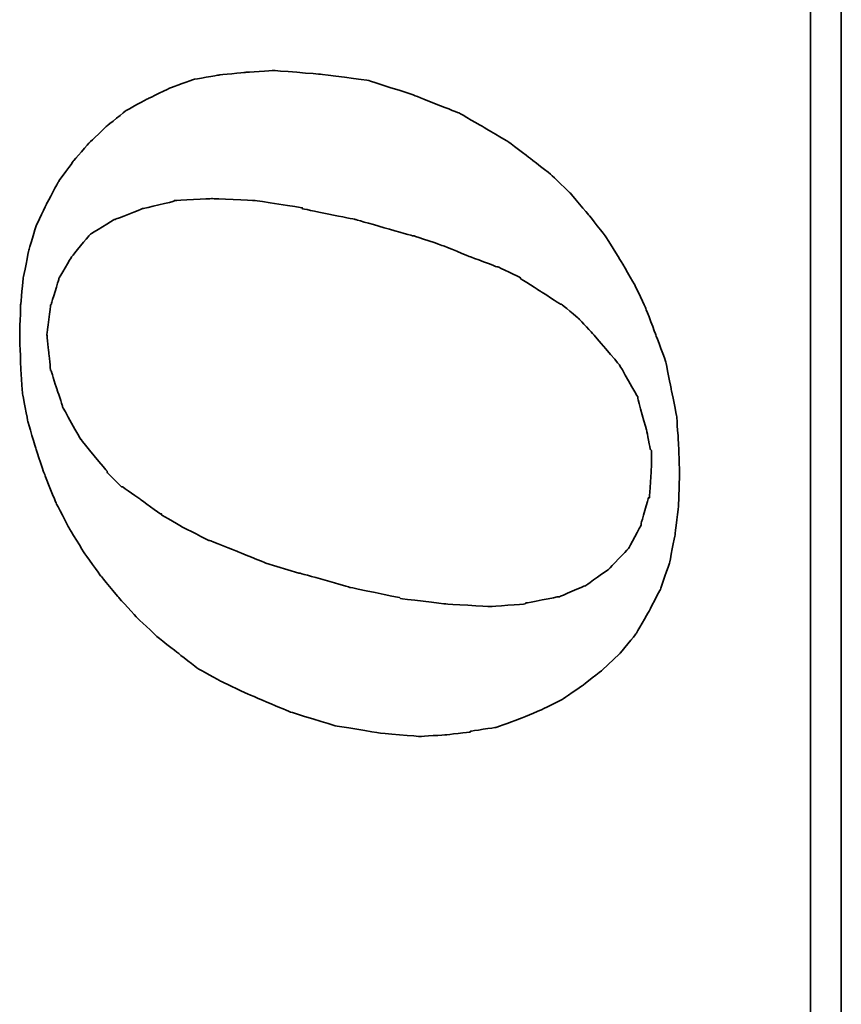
# Model space of a CAD drawing. Header units: millimetres. Extents: x 1479 to 1675, y -1655 to -1555.
# Tile 39 of 55: x 1617.15 to 1620.3, y -1602.93 to -1599.16. Entities that reach past the tile are written whole.
import ezdxf

# ---------------------------------------------------------------- set-up
doc = ezdxf.new("R2010")
doc.units = ezdxf.units.MM
doc.header["$LTSCALE"] = 0.15
doc.layers.add('DIM', color=4, linetype='Continuous')
doc.layers.add('layer 1', color=7, linetype='Continuous')

# ---------------------------------------------------------------- blocks, each defined once
blk = doc.blocks.new('TBI MOTION logo(完整正式版)')
at = {"layer": 'layer 1', "color": 22, "lineweight": 35}
for points, knots in [([(-11.34375, -6.98375), (-11.34375, -6.98375), (-10.91375, -7.43875), (-10.91375, -7.43875), (-10.91375, -7.43875), (-10.91375, -7.43875), (-10.38625, -7.87125), (-10.38625, -7.87125), (-10.38625, -7.87125), (-10.38625, -7.87125), (-9.81125, -8.20375), (-9.81125, -8.20375), (-9.81125, -8.20375), (-9.81125, -8.20375), (-9.21125, -8.51875), (-9.21125, -8.51875), (-9.21125, -8.51875), (-9.21125, -8.51875), (-8.51625, -8.75875), (-8.51625, -8.75875), (-8.51625, -8.75875), (-8.51625, -8.75875), (-7.77125, -8.90375), (-7.77125, -8.90375), (-7.77125, -8.90375), (-7.77125, -8.90375), (-6.97875, -8.99875), (-6.97875, -8.99875), (-6.97875, -8.99875), (-6.97875, -8.99875), (-6.14125, -9.02375), (-6.14125, -9.02375), (-6.14125, -9.02375), (-6.14125, -9.02375), (-5.37125, -8.99875), (-5.37125, -8.99875), (-5.37125, -8.99875), (-5.37125, -8.99875), (-4.65375, -8.94875), (-4.65375, -8.94875), (-4.65375, -8.94875), (-4.65375, -8.94875), (-3.93375, -8.80625), (-3.93375, -8.80625), (-3.93375, -8.80625), (-3.93375, -8.80625), (-3.21375, -8.66375), (-3.21375, -8.66375), (-3.21375, -8.66375), (-3.21375, -8.66375), (-2.49375, -8.39875), (-2.49375, -8.39875), (-2.49375, -8.39875), (-2.49375, -8.39875), (-1.79875, -8.13375), (-1.79875, -8.13375), (-1.79875, -8.13375), (-1.79875, -8.13375), (-1.17375, -7.84375), (-1.17375, -7.84375), (-1.17375, -7.84375), (-1.17375, -7.84375), (-0.52375, -7.46375), (-0.52375, -7.46375), (-0.52375, -7.46375), (-0.52375, -7.46375), (0.10124, -7.07875), (0.10124, -7.07875), (0.10124, -7.07875), (0.10124, -7.07875), (0.67625, -6.62375), (0.67625, -6.62375), (0.67625, -6.62375), (0.67625, -6.62375), (1.24874, -6.14375), (1.24874, -6.14375), (1.24874, -6.14375), (1.24874, -6.14375), (1.72874, -5.64125), (1.72874, -5.64125), (1.72874, -5.64125), (1.72874, -5.64125), (2.18624, -5.06375), (2.18624, -5.06375), (2.18624, -5.06375), (2.18624, -5.06375), (2.61625, -4.48874), (2.61625, -4.48874), (2.61625, -4.48874), (2.61625, -4.48874), (3.00125, -3.83874), (3.00125, -3.83874), (3.00125, -3.83874), (3.00125, -3.83874), (3.36124, -3.21374), (3.36124, -3.21374), (3.36124, -3.21374), (3.36124, -3.21374), (3.84374, -1.99125), (3.84374, -1.99125), (3.84374, -1.99125), (3.84374, -1.99125), (4.22625, -0.81875), (4.22625, -0.81875), (4.22625, -0.81875), (4.22625, -0.81875), (4.39125, 0.45624), (4.39125, 0.45624), (4.39125, 0.45624), (4.39125, 0.45624), (4.48874, 1.70124), (4.48874, 1.70124), (4.48874, 1.70124), (4.48874, 1.70124), (4.43874, 2.44625), (4.43874, 2.44625), (4.43874, 2.44625), (4.43874, 2.44625), (4.36874, 3.14125), (4.36874, 3.14125), (4.36874, 3.14125), (4.36874, 3.14125), (4.25125, 3.81125), (4.25125, 3.81125), (4.25125, 3.81125), (4.25125, 3.81125), (4.03124, 4.41125), (4.03124, 4.41125), (4.03124, 4.41125), (4.03124, 4.41125), (3.74374, 5.01125), (3.74374, 5.01125), (3.74374, 5.01125), (3.74374, 5.01125), (3.43124, 5.58875), (3.43124, 5.58875), (3.43124, 5.58875), (3.43124, 5.58875), (3.02625, 6.09125), (3.02625, 6.09125), (3.02625, 6.09125), (3.02625, 6.09125), (2.59374, 6.54875), (2.59374, 6.54875), (2.59374, 6.54875), (2.59374, 6.54875), (2.09124, 6.98125), (2.09124, 6.98125), (2.09124, 6.98125), (2.09124, 6.98125), (1.56124, 7.36625), (1.56124, 7.36625), (1.56124, 7.36625), (1.56124, 7.36625), (0.98624, 7.67625), (0.98624, 7.67625), (0.98624, 7.67625), (0.98624, 7.67625), (0.38624, 7.96375), (0.38624, 7.96375), (0.38624, 7.96375), (0.38624, 7.96375), (-0.25875, 8.15625), (-0.25875, 8.15625), (-0.25875, 8.15625), (-0.25875, 8.15625), (-0.98125, 8.30125), (-0.98125, 8.30125), (-0.98125, 8.30125), (-0.98125, 8.30125), (-1.70124, 8.37125), (-1.70124, 8.37125), (-1.70124, 8.37125), (-1.70124, 8.37125), (-2.49375, 8.39624), (-2.49375, 8.39624), (-2.49375, 8.39624), (-2.49375, 8.39624), (-3.28625, 8.37125), (-3.28625, 8.37125), (-3.28625, 8.37125), (-3.28625, 8.37125), (-4.05125, 8.32125), (-4.05125, 8.32125), (-4.05125, 8.32125), (-4.05125, 8.32125), (-4.77375, 8.18125), (-4.77375, 8.18125), (-4.77375, 8.18125), (-4.77375, 8.18125), (-5.51625, 7.96375), (-5.51625, 7.96375), (-5.51625, 7.96375), (-5.51625, 7.96375), (-6.21125, 7.72625), (-6.21125, 7.72625), (-6.21125, 7.72625), (-6.21125, 7.72625), (-6.92875, 7.43625), (-6.92875, 7.43625), (-6.92875, 7.43625), (-6.92875, 7.43625), (-7.57875, 7.10125), (-7.57875, 7.10125), (-7.57875, 7.10125), (-7.57875, 7.10125), (-8.24875, 6.69125), (-8.24875, 6.69125), (-8.24875, 6.69125), (-8.24875, 6.69125), (-8.84875, 6.26125), (-8.84875, 6.26125), (-8.84875, 6.26125), (-8.84875, 6.26125), (-9.42625, 5.78125), (-9.42625, 5.78125), (-9.42625, 5.78125), (-9.42625, 5.78125), (-9.95375, 5.30125), (-9.95375, 5.30125), (-9.95375, 5.30125), (-9.95375, 5.30125), (-10.43375, 4.79624), (-10.43375, 4.79624), (-10.43375, 4.79624), (-10.43375, 4.79624), (-10.88875, 4.22125), (-10.88875, 4.22125), (-10.88875, 4.22125), (-10.88875, 4.22125), (-11.29875, 3.69375), (-11.29875, 3.69375), (-11.29875, 3.69375), (-11.29875, 3.69375), (-11.63375, 3.09125), (-11.63375, 3.09125), (-11.63375, 3.09125), (-11.63375, 3.09125), (-11.91875, 2.49625), (-11.91875, 2.49625), (-11.91875, 2.49625), (-11.91875, 2.49625), (-12.44875, 1.24625), (-12.44875, 1.24625), (-12.44875, 1.24625), (-12.44875, 1.24625), (-12.80875, 0.06874), (-12.80875, 0.06874), (-12.80875, 0.06874), (-12.80875, 0.06874), (-12.99875, -1.07875), (-12.99875, -1.07875), (-12.99875, -1.07875), (-12.99875, -1.07875), (-13.09375, -2.18375), (-13.09375, -2.18375), (-13.09375, -2.18375), (-13.09375, -2.18375), (-13.04875, -2.85375), (-13.04875, -2.85375), (-13.04875, -2.85375), (-13.04875, -2.85375), (-12.97375, -3.50375), (-12.97375, -3.50375), (-12.97375, -3.50375), (-12.97375, -3.50375), (-12.95375, -3.50375), (-12.95375, -3.50375), (-12.95375, -3.50375), (-12.95375, -3.50375), (-12.85375, -4.17375), (-12.85375, -4.17375), (-12.85375, -4.17375), (-12.85375, -4.17375), (-12.63875, -4.77624), (-12.63875, -4.77624), (-12.63875, -4.77624), (-12.63875, -4.77624), (-12.39875, -5.35125), (-12.39875, -5.35125), (-12.39875, -5.35125), (-12.39875, -5.35125), (-12.11375, -5.92875), (-12.11375, -5.92875), (-12.11375, -5.92875), (-12.11375, -5.92875), (-11.75375, -6.45375), (-11.75375, -6.45375), (-11.75375, -6.45375), (-11.75375, -6.45375), (-11.34375, -6.98375), (-11.34375, -6.98375)], [0, 0, 0, 0, 0.01369863, 0.01369863, 0.01369863, 0.01369864, 0.02739726, 0.02739726, 0.02739726, 0.02739727, 0.04109589, 0.04109589, 0.04109589, 0.0410959, 0.05479452, 0.05479452, 0.05479452, 0.05479453, 0.06849315, 0.06849315, 0.06849315, 0.06849316, 0.08219178, 0.08219178, 0.08219178, 0.08219179, 0.09589041, 0.09589041, 0.09589041, 0.09589042, 0.10958904, 0.10958904, 0.10958904, 0.10958905, 0.12328767, 0.12328767, 0.12328767, 0.12328768, 0.1369863, 0.1369863, 0.1369863, 0.13698631, 0.15068493, 0.15068493, 0.15068493, 0.15068494, 0.16438356, 0.16438356, 0.16438356, 0.16438357, 0.17808219, 0.17808219, 0.17808219, 0.1780822, 0.19178082, 0.19178082, 0.19178082, 0.19178083, 0.20547945, 0.20547945, 0.20547945, 0.20547946, 0.21917808, 0.21917808, 0.21917808, 0.21917809, 0.23287671, 0.23287671, 0.23287671, 0.23287672, 0.24657534, 0.24657534, 0.24657534, 0.24657535, 0.26027397, 0.26027397, 0.26027397, 0.26027398, 0.2739726, 0.2739726, 0.2739726, 0.27397261, 0.28767123, 0.28767123, 0.28767123, 0.28767124, 0.30136986, 0.30136986, 0.30136986, 0.30136987, 0.31506849, 0.31506849, 0.31506849, 0.3150685, 0.32876712, 0.32876712, 0.32876712, 0.32876713, 0.34246575, 0.34246575, 0.34246575, 0.34246576, 0.35616438, 0.35616438, 0.35616438, 0.35616439, 0.36986301, 0.36986301, 0.36986301, 0.36986302, 0.38356164, 0.38356164, 0.38356164, 0.38356165, 0.39726027, 0.39726027, 0.39726027, 0.39726028, 0.4109589, 0.4109589, 0.4109589, 0.41095891, 0.42465753, 0.42465753, 0.42465753, 0.42465754, 0.43835616, 0.43835616, 0.43835616, 0.43835617, 0.45205479, 0.45205479, 0.45205479, 0.4520548, 0.46575342, 0.46575342, 0.46575342, 0.46575343, 0.47945205, 0.47945205, 0.47945205, 0.47945206, 0.49315068, 0.49315068, 0.49315068, 0.49315069, 0.50684932, 0.50684932, 0.50684932, 0.50684933, 0.52054795, 0.52054795, 0.52054795, 0.52054796, 0.53424658, 0.53424658, 0.53424658, 0.53424659, 0.54794521, 0.54794521, 0.54794521, 0.54794522, 0.56164384, 0.56164384, 0.56164384, 0.56164385, 0.57534247, 0.57534247, 0.57534247, 0.57534248, 0.5890411, 0.5890411, 0.5890411, 0.58904111, 0.60273973, 0.60273973, 0.60273973, 0.60273974, 0.61643836, 0.61643836, 0.61643836, 0.61643837, 0.63013699, 0.63013699, 0.63013699, 0.630137, 0.64383562, 0.64383562, 0.64383562, 0.64383563, 0.65753425, 0.65753425, 0.65753425, 0.65753426, 0.67123288, 0.67123288, 0.67123288, 0.67123289, 0.68493151, 0.68493151, 0.68493151, 0.68493152, 0.69863014, 0.69863014, 0.69863014, 0.69863015, 0.71232877, 0.71232877, 0.71232877, 0.71232878, 0.7260274, 0.7260274, 0.7260274, 0.72602741, 0.73972603, 0.73972603, 0.73972603, 0.73972604, 0.75342466, 0.75342466, 0.75342466, 0.75342467, 0.76712329, 0.76712329, 0.76712329, 0.7671233, 0.78082192, 0.78082192, 0.78082192, 0.78082193, 0.79452055, 0.79452055, 0.79452055, 0.79452056, 0.80821918, 0.80821918, 0.80821918, 0.80821919, 0.82191781, 0.82191781, 0.82191781, 0.82191782, 0.83561644, 0.83561644, 0.83561644, 0.83561645, 0.84931507, 0.84931507, 0.84931507, 0.84931508, 0.8630137, 0.8630137, 0.8630137, 0.86301371, 0.87671233, 0.87671233, 0.87671233, 0.87671234, 0.89041096, 0.89041096, 0.89041096, 0.89041097, 0.90410959, 0.90410959, 0.90410959, 0.9041096, 0.91780822, 0.91780822, 0.91780822, 0.91780823, 0.93150685, 0.93150685, 0.93150685, 0.93150686, 0.94520548, 0.94520548, 0.94520548, 0.94520549, 0.95890411, 0.95890411, 0.95890411, 0.95890412, 0.97260274, 0.97260274, 0.97260274, 0.97260275, 0.98630137, 0.98630137, 0.98630137, 0.98630138, 1, 1, 1, 1]), ([(-8.77875, 1.03124), (-8.77875, 1.03124), (-8.51625, 1.89625), (-8.51625, 1.89625), (-8.51625, 1.89625), (-8.51625, 1.89625), (-8.20375, 2.66375), (-8.20375, 2.66375), (-8.20375, 2.66375), (-8.20375, 2.66375), (-7.91625, 3.38125), (-7.91625, 3.38125), (-7.91625, 3.38125), (-7.91625, 3.38125), (-7.91625, 3.40624), (-7.91625, 3.40624), (-7.91625, 3.40624), (-7.91625, 3.40624), (-7.57875, 4.07624), (-7.57875, 4.07624), (-7.57875, 4.07624), (-7.57875, 4.07624), (-7.24375, 4.65125), (-7.24375, 4.65125), (-7.24375, 4.65125), (-7.24375, 4.65125), (-7.21875, 4.65125), (-7.21875, 4.65125), (-7.21875, 4.65125), (-7.21875, 4.65125), (-7.21875, 4.67624), (-7.21875, 4.67624), (-7.21875, 4.67624), (-7.21875, 4.67624), (-6.83625, 5.20375), (-6.83625, 5.20375), (-6.83625, 5.20375), (-6.83625, 5.20375), (-6.49875, 5.68625), (-6.49875, 5.68625), (-6.49875, 5.68625), (-6.49875, 5.68625), (-6.49875, 5.70625), (-6.49875, 5.70625), (-6.49875, 5.70625), (-6.49875, 5.70625), (-6.11625, 6.09125), (-6.11625, 6.09125), (-6.11625, 6.09125), (-6.11625, 6.09125), (-6.09125, 6.09125), (-6.09125, 6.09125), (-6.09125, 6.09125), (-6.09125, 6.09125), (-5.27375, 6.76625), (-5.27375, 6.76625), (-5.27375, 6.76625), (-5.27375, 6.76625), (-5.24875, 6.76625), (-5.24875, 6.76625), (-5.24875, 6.76625), (-5.24875, 6.76625), (-5.24875, 6.78625), (-5.24875, 6.78625), (-5.24875, 6.78625), (-5.24875, 6.78625), (-4.38875, 7.26624), (-4.38875, 7.26624), (-4.38875, 7.26624), (-4.38875, 7.26624), (-4.36125, 7.26624), (-4.36125, 7.26624), (-4.36125, 7.26624), (-4.36125, 7.26624), (-3.93375, 7.41125), (-3.93375, 7.41125), (-3.93375, 7.41125), (-3.93375, 7.41125), (-3.47375, 7.55625), (-3.47375, 7.55625), (-3.47375, 7.55625), (-3.47375, 7.55625), (-3.45375, 7.55625), (-3.45375, 7.55625), (-3.45375, 7.55625), (-3.45375, 7.55625), (-3.42875, 7.58124), (-3.42875, 7.58124), (-3.42875, 7.58124), (-3.42875, 7.58124), (-2.97375, 7.62625), (-2.97375, 7.62625), (-2.97375, 7.62625), (-2.97375, 7.62625), (-2.49375, 7.67625), (-2.49375, 7.67625), (-2.49375, 7.67625), (-2.49375, 7.67625), (-2.46875, 7.67625), (-2.46875, 7.67625), (-2.46875, 7.67625), (-2.46875, 7.67625), (-1.70124, 7.58124), (-1.70124, 7.58124), (-1.70124, 7.58124), (-1.70124, 7.58124), (-1.67875, 7.55625), (-1.67875, 7.55625), (-1.67875, 7.55625), (-1.67875, 7.55625), (-1.65375, 7.55625), (-1.65375, 7.55625), (-1.65375, 7.55625), (-1.65375, 7.55625), (-1.03125, 7.36625), (-1.03125, 7.36625), (-1.03125, 7.36625), (-1.03125, 7.36625), (-1.00625, 7.36625), (-1.00625, 7.36625), (-1.00625, 7.36625), (-1.00625, 7.36625), (-0.43124, 7.02624), (-0.43124, 7.02624), (-0.43124, 7.02624), (-0.43124, 7.02624), (-0.40625, 7.00624), (-0.40625, 7.00624), (-0.40625, 7.00624), (-0.40625, 7.00624), (0.12124, 6.57124), (0.12124, 6.57124), (0.12124, 6.57124), (0.12124, 6.57124), (0.14624, 6.54875), (0.14624, 6.54875), (0.14624, 6.54875), (0.14624, 6.54875), (0.17124, 6.52375), (0.17124, 6.52375), (0.17124, 6.52375), (0.17124, 6.52375), (0.55625, 5.89875), (0.55625, 5.89875), (0.55625, 5.89875), (0.55625, 5.89875), (0.55625, 5.87625), (0.55625, 5.87625), (0.55625, 5.87625), (0.55625, 5.87625), (0.84124, 5.15625), (0.84124, 5.15625), (0.84124, 5.15625), (0.84124, 5.15625), (0.84124, 5.13125), (0.84124, 5.13125), (0.84124, 5.13125), (0.84124, 5.13125), (1.03624, 4.31875), (1.03624, 4.31875), (1.03624, 4.31875), (1.03624, 4.31875), (1.05624, 4.31875), (1.05624, 4.31875), (1.05624, 4.31875), (1.05624, 4.31875), (1.05624, 4.29125), (1.05624, 4.29125), (1.05624, 4.29125), (1.05624, 4.29125), (1.10625, 3.33125), (1.10625, 3.33125), (1.10625, 3.33125), (1.10625, 3.33125), (1.10625, 3.30875), (1.10625, 3.30875), (1.10625, 3.30875), (1.10625, 3.30875), (1.05624, 2.20624), (1.05624, 2.20624), (1.05624, 2.20624), (1.05624, 2.20624), (1.05624, 2.18124), (1.05624, 2.18124), (1.05624, 2.18124), (1.05624, 2.18124), (0.86624, 0.93624), (0.86624, 0.93624), (0.86624, 0.93624), (0.86624, 0.93624), (0.84124, 0.93624), (0.84124, 0.93624), (0.84124, 0.93624), (0.84124, 0.93624), (0.55625, -0.45874), (0.55625, -0.45874), (0.55625, -0.45874), (0.55625, -0.45874), (0.12124, -1.99125), (0.12124, -1.99125), (0.12124, -1.99125), (0.12124, -1.99125), (0.12124, -2.01874), (0.12124, -2.01874), (0.12124, -2.01874), (0.12124, -2.01874), (-0.13874, -2.78375), (-0.13874, -2.78375), (-0.13874, -2.78375), (-0.13874, -2.78375), (-0.43124, -3.50375), (-0.43124, -3.50375), (-0.43124, -3.50375), (-0.43124, -3.50375), (-0.69375, -4.19875), (-0.69375, -4.19875), (-0.69375, -4.19875), (-0.69375, -4.19875), (-0.69375, -4.22375), (-0.69375, -4.22375), (-0.69375, -4.22375), (-0.69375, -4.22375), (-0.98125, -4.82374), (-0.98125, -4.82374), (-0.98125, -4.82374), (-0.98125, -4.82374), (-1.00625, -4.82374), (-1.00625, -4.82374), (-1.00625, -4.82374), (-1.00625, -4.82374), (-1.33875, -5.35125), (-1.33875, -5.35125), (-1.33875, -5.35125), (-1.33875, -5.35125), (-1.67875, -5.87875), (-1.67875, -5.87875), (-1.67875, -5.87875), (-1.67875, -5.87875), (-1.67875, -5.90375), (-1.67875, -5.90375), (-1.67875, -5.90375), (-1.67875, -5.90375), (-2.05875, -6.35875), (-2.05875, -6.35875), (-2.05875, -6.35875), (-2.05875, -6.35875), (-2.08375, -6.38375), (-2.08375, -6.38375), (-2.08375, -6.38375), (-2.08375, -6.38375), (-2.46875, -6.74375), (-2.46875, -6.74375), (-2.46875, -6.74375), (-2.46875, -6.74375), (-3.25875, -7.41625), (-3.25875, -7.41625), (-3.25875, -7.41625), (-3.25875, -7.41625), (-3.28625, -7.43875), (-3.28625, -7.43875), (-3.28625, -7.43875), (-3.28625, -7.43875), (-4.12375, -7.91875), (-4.12375, -7.91875), (-4.12375, -7.91875), (-4.12375, -7.91875), (-4.14875, -7.91875), (-4.14875, -7.91875), (-4.14875, -7.91875), (-4.14875, -7.91875), (-4.17125, -7.91875), (-4.17125, -7.91875), (-4.17125, -7.91875), (-4.17125, -7.91875), (-5.03375, -8.15875), (-5.03375, -8.15875), (-5.03375, -8.15875), (-5.03375, -8.15875), (-5.51625, -8.25625), (-5.51625, -8.25625), (-5.51625, -8.25625), (-5.51625, -8.25625), (-5.54125, -8.27875), (-5.54125, -8.27875), (-5.54125, -8.27875), (-5.54125, -8.27875), (-5.56375, -8.27875), (-5.56375, -8.27875), (-5.56375, -8.27875), (-5.56375, -8.27875), (-5.99625, -8.27875), (-5.99625, -8.27875), (-5.99625, -8.27875), (-5.99625, -8.27875), (-6.76375, -8.23125), (-6.76375, -8.23125), (-6.76375, -8.23125), (-6.76375, -8.23125), (-6.78875, -8.23125), (-6.78875, -8.23125), (-6.78875, -8.23125), (-6.78875, -8.23125), (-6.78875, -8.20375), (-6.78875, -8.20375), (-6.78875, -8.20375), (-6.78875, -8.20375), (-7.45875, -8.01375), (-7.45875, -8.01375), (-7.45875, -8.01375), (-7.45875, -8.01375), (-7.48375, -8.01375), (-7.48375, -8.01375), (-7.48375, -8.01375), (-7.48375, -8.01375), (-7.50875, -8.01375), (-7.50875, -8.01375), (-7.50875, -8.01375), (-7.50875, -8.01375), (-8.13125, -7.67875), (-8.13125, -7.67875), (-8.13125, -7.67875), (-8.13125, -7.67875), (-8.15625, -7.65375), (-8.15625, -7.65375), (-8.15625, -7.65375), (-8.15625, -7.65375), (-8.65875, -7.17375), (-8.65875, -7.17375), (-8.65875, -7.17375), (-8.65875, -7.17375), (-8.68375, -7.14875), (-8.68375, -7.14875), (-8.68375, -7.14875), (-8.68375, -7.14875), (-9.08875, -6.57375), (-9.08875, -6.57375), (-9.08875, -6.57375), (-9.08875, -6.57375), (-9.11375, -6.54875), (-9.11375, -6.54875), (-9.11375, -6.54875), (-9.11375, -6.54875), (-9.11375, -6.52875), (-9.11375, -6.52875), (-9.11375, -6.52875), (-9.11375, -6.52875), (-9.40375, -5.85375), (-9.40375, -5.85375), (-9.40375, -5.85375), (-9.40375, -5.85375), (-9.40375, -5.82875), (-9.40375, -5.82875), (-9.40375, -5.82875), (-9.40375, -5.82875), (-9.56875, -4.96875), (-9.56875, -4.96875), (-9.56875, -4.96875), (-9.56875, -4.96875), (-9.59375, -4.94375), (-9.59375, -4.94375), (-9.59375, -4.94375), (-9.59375, -4.94375), (-9.66375, -4.03375), (-9.66375, -4.03375), (-9.66375, -4.03375), (-9.66375, -4.03375), (-9.66375, -4.00875), (-9.66375, -4.00875), (-9.66375, -4.00875), (-9.66375, -4.00875), (-9.59375, -2.85375), (-9.59375, -2.85375), (-9.59375, -2.85375), (-9.59375, -2.85375), (-9.45125, -1.65875), (-9.45125, -1.65875), (-9.45125, -1.65875), (-9.45125, -1.65875), (-9.42625, -1.63375), (-9.42625, -1.63375), (-9.42625, -1.63375), (-9.42625, -1.63375), (-9.16125, -0.33875), (-9.16125, -0.33875), (-9.16125, -0.33875), (-9.16125, -0.33875), (-8.77875, 1.00624), (-8.77875, 1.00624), (-8.77875, 1.00624), (-8.77875, 1.00624), (-8.77875, 1.03124), (-8.77875, 1.03124)], [0, 0, 0, 0, 0.01020408, 0.01020408, 0.01020408, 0.01020409, 0.02040816, 0.02040816, 0.02040816, 0.02040817, 0.03061224, 0.03061224, 0.03061224, 0.03061225, 0.04081633, 0.04081633, 0.04081633, 0.04081634, 0.05102041, 0.05102041, 0.05102041, 0.05102042, 0.06122449, 0.06122449, 0.06122449, 0.0612245, 0.07142857, 0.07142857, 0.07142857, 0.07142858, 0.08163265, 0.08163265, 0.08163265, 0.08163266, 0.09183673, 0.09183673, 0.09183673, 0.09183674, 0.10204082, 0.10204082, 0.10204082, 0.10204083, 0.1122449, 0.1122449, 0.1122449, 0.11224491, 0.12244898, 0.12244898, 0.12244898, 0.12244899, 0.13265306, 0.13265306, 0.13265306, 0.13265307, 0.14285714, 0.14285714, 0.14285714, 0.14285715, 0.15306122, 0.15306122, 0.15306122, 0.15306123, 0.16326531, 0.16326531, 0.16326531, 0.16326532, 0.17346939, 0.17346939, 0.17346939, 0.1734694, 0.18367347, 0.18367347, 0.18367347, 0.18367348, 0.19387755, 0.19387755, 0.19387755, 0.19387756, 0.20408163, 0.20408163, 0.20408163, 0.20408164, 0.21428571, 0.21428571, 0.21428571, 0.21428572, 0.2244898, 0.2244898, 0.2244898, 0.22448981, 0.23469388, 0.23469388, 0.23469388, 0.23469389, 0.24489796, 0.24489796, 0.24489796, 0.24489797, 0.25510204, 0.25510204, 0.25510204, 0.25510205, 0.26530612, 0.26530612, 0.26530612, 0.26530613, 0.2755102, 0.2755102, 0.2755102, 0.27551021, 0.28571429, 0.28571429, 0.28571429, 0.2857143, 0.29591837, 0.29591837, 0.29591837, 0.29591838, 0.30612245, 0.30612245, 0.30612245, 0.30612246, 0.31632653, 0.31632653, 0.31632653, 0.31632654, 0.32653061, 0.32653061, 0.32653061, 0.32653062, 0.33673469, 0.33673469, 0.33673469, 0.3367347, 0.34693878, 0.34693878, 0.34693878, 0.34693879, 0.35714286, 0.35714286, 0.35714286, 0.35714287, 0.36734694, 0.36734694, 0.36734694, 0.36734695, 0.37755102, 0.37755102, 0.37755102, 0.37755103, 0.3877551, 0.3877551, 0.3877551, 0.38775511, 0.39795918, 0.39795918, 0.39795918, 0.39795919, 0.40816327, 0.40816327, 0.40816327, 0.40816328, 0.41836735, 0.41836735, 0.41836735, 0.41836736, 0.42857143, 0.42857143, 0.42857143, 0.42857144, 0.43877551, 0.43877551, 0.43877551, 0.43877552, 0.44897959, 0.44897959, 0.44897959, 0.4489796, 0.45918367, 0.45918367, 0.45918367, 0.45918368, 0.46938776, 0.46938776, 0.46938776, 0.46938777, 0.47959184, 0.47959184, 0.47959184, 0.47959185, 0.48979592, 0.48979592, 0.48979592, 0.48979593, 0.5, 0.5, 0.5, 0.50000001, 0.51020408, 0.51020408, 0.51020408, 0.51020409, 0.52040816, 0.52040816, 0.52040816, 0.52040817, 0.53061224, 0.53061224, 0.53061224, 0.53061225, 0.54081633, 0.54081633, 0.54081633, 0.54081634, 0.55102041, 0.55102041, 0.55102041, 0.55102042, 0.56122449, 0.56122449, 0.56122449, 0.5612245, 0.57142857, 0.57142857, 0.57142857, 0.57142858, 0.58163265, 0.58163265, 0.58163265, 0.58163266, 0.59183673, 0.59183673, 0.59183673, 0.59183674, 0.60204082, 0.60204082, 0.60204082, 0.60204083, 0.6122449, 0.6122449, 0.6122449, 0.61224491, 0.62244898, 0.62244898, 0.62244898, 0.62244899, 0.63265306, 0.63265306, 0.63265306, 0.63265307, 0.64285714, 0.64285714, 0.64285714, 0.64285715, 0.65306122, 0.65306122, 0.65306122, 0.65306123, 0.66326531, 0.66326531, 0.66326531, 0.66326532, 0.67346939, 0.67346939, 0.67346939, 0.6734694, 0.68367347, 0.68367347, 0.68367347, 0.68367348, 0.69387755, 0.69387755, 0.69387755, 0.69387756, 0.70408163, 0.70408163, 0.70408163, 0.70408164, 0.71428571, 0.71428571, 0.71428571, 0.71428572, 0.7244898, 0.7244898, 0.7244898, 0.72448981, 0.73469388, 0.73469388, 0.73469388, 0.73469389, 0.74489796, 0.74489796, 0.74489796, 0.74489797, 0.75510204, 0.75510204, 0.75510204, 0.75510205, 0.76530612, 0.76530612, 0.76530612, 0.76530613, 0.7755102, 0.7755102, 0.7755102, 0.77551021, 0.78571429, 0.78571429, 0.78571429, 0.7857143, 0.79591837, 0.79591837, 0.79591837, 0.79591838, 0.80612245, 0.80612245, 0.80612245, 0.80612246, 0.81632653, 0.81632653, 0.81632653, 0.81632654, 0.82653061, 0.82653061, 0.82653061, 0.82653062, 0.83673469, 0.83673469, 0.83673469, 0.8367347, 0.84693878, 0.84693878, 0.84693878, 0.84693879, 0.85714286, 0.85714286, 0.85714286, 0.85714287, 0.86734694, 0.86734694, 0.86734694, 0.86734695, 0.87755102, 0.87755102, 0.87755102, 0.87755103, 0.8877551, 0.8877551, 0.8877551, 0.88775511, 0.89795918, 0.89795918, 0.89795918, 0.89795919, 0.90816327, 0.90816327, 0.90816327, 0.90816328, 0.91836735, 0.91836735, 0.91836735, 0.91836736, 0.92857143, 0.92857143, 0.92857143, 0.92857144, 0.93877551, 0.93877551, 0.93877551, 0.93877552, 0.94897959, 0.94897959, 0.94897959, 0.9489796, 0.95918367, 0.95918367, 0.95918367, 0.95918368, 0.96938776, 0.96938776, 0.96938776, 0.96938777, 0.97959184, 0.97959184, 0.97959184, 0.97959185, 0.98979592, 0.98979592, 0.98979592, 0.98979593, 1, 1, 1, 1]), ([(75.90875, -9.47875), (75.90875, -9.47875), (75.90875, -12.28625), (75.90875, -12.28625), (75.90875, -12.28625), (75.90875, -12.28625), (75.90875, -12.47875), (75.90875, -12.47875), (75.90875, -12.47875), (75.90875, -12.47875), (75.71625, -12.47875), (75.71625, -12.47875), (75.71625, -12.47875), (75.71625, -12.47875), (-88.32875, -12.47875), (-88.32875, -12.47875), (-88.32875, -12.47875), (-88.32875, -12.47875), (-88.32875, -13.29375), (-88.32875, -13.29375), (-88.32875, -13.29375), (-88.32875, -13.29375), (82.89125, -13.29375), (82.89125, -13.29375), (82.89125, -13.29375), (82.89125, -13.29375), (75.90875, -9.47875), (75.90875, -9.47875)], [0, 0, 0, 0, 0.14285714, 0.14285714, 0.14285714, 0.14285715, 0.28571429, 0.28571429, 0.28571429, 0.2857143, 0.42857143, 0.42857143, 0.42857143, 0.42857144, 0.57142857, 0.57142857, 0.57142857, 0.57142858, 0.71428571, 0.71428571, 0.71428571, 0.71428572, 0.85714286, 0.85714286, 0.85714286, 0.85714287, 1, 1, 1, 1])]:
    blk.add_open_spline(points, degree=3, knots=knots, dxfattribs=at)

msp = doc.modelspace()

# ---------------------------------------------------------------- block references
at = {"layer": 'DIM', "color": 7, "xscale": 0.1450794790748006, "yscale": 0.1450794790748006, "zscale": 0.1450794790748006, "rotation": 90}
msp.add_blockref('TBI MOTION logo(完整正式版)', (1618.3698, -1600.009), dxfattribs=at)

doc.saveas('drawing.dxf')
